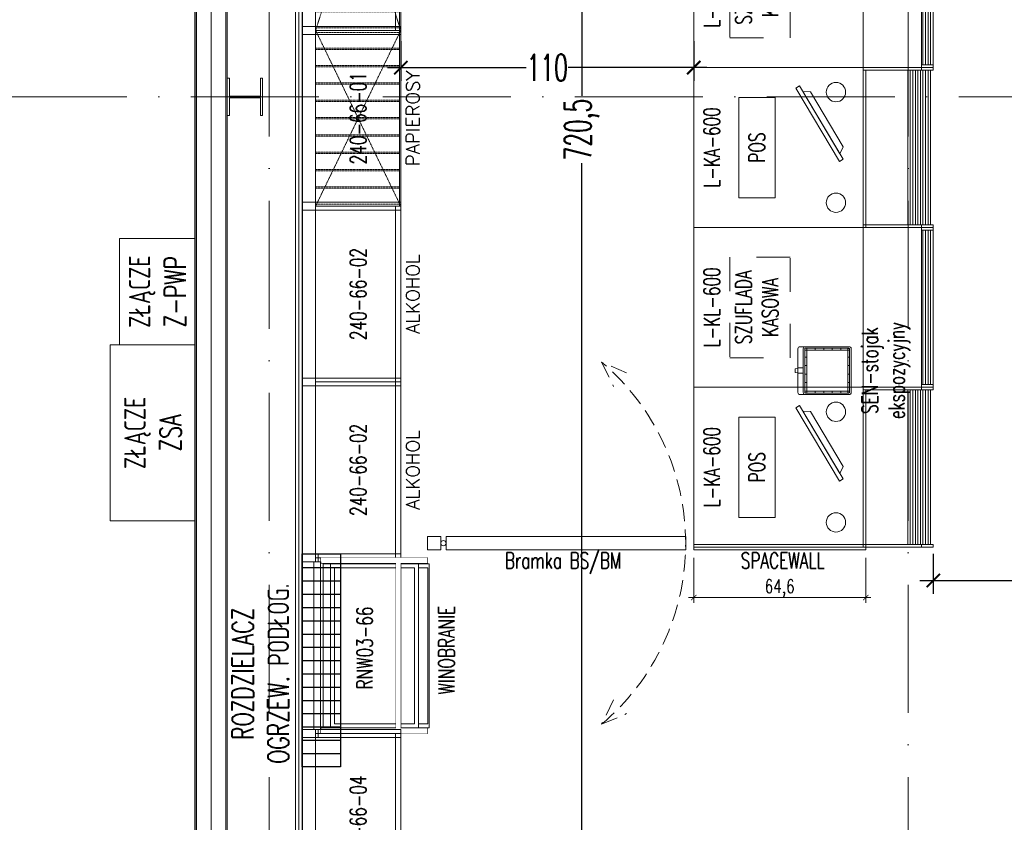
# Model space of a CAD drawing. Header units: millimetres. Extents: x -2074 to 12588, y -3630 to 101167.
# Tile 85 of 256: x 1876 to 2246, y 724 to 1026. Entities that reach past the tile are written whole.
import ezdxf
from ezdxf.enums import TextEntityAlignment as Align

# ---------------------------------------------------------------- set-up
doc = ezdxf.new("R2010")
doc.units = ezdxf.units.MM
doc.set_wipeout_variables(frame=1)
for name, pattern in [('ACAD_ISO10W100', [18, 12, -3, 0, -3]), ('DASHED', [19.05, 12.7, -6.35]), ('HIDDEN2', [6.175, 3.175, -3])]:
    doc.linetypes.add(name, pattern=pattern)
for name, color, linetype, lineweight in [('MultiEnergy_rozdzielacze', 8, 'Continuous', 25), ('SelinAr_BUD_osie', 8, 'ACAD_ISO10W100', 18), ('SelinAr_BUD_wymiary', 7, 'Continuous', 18), ('SelinAr_BUD_ściany', 7, 'Continuous', 25), ('SelinAr_BUD_ściany struktura', 8, 'Continuous', 9), ('SelinAr_IE_rozdzielnica serwer', 7, 'Continuous', 18), ('SelinAr_K_stal', 7, 'Continuous', 20), ('SelinAr_WYP_meble', 8, 'Continuous', 18)]:
    doc.layers.add(name, color=color, linetype=linetype, lineweight=lineweight)
doc.styles.add('Arch-Dim', font='romans.shx', dxfattribs={"width": 0.75})
doc.styles.add('JACEK_07', font='SIMPLEX.SHX', dxfattribs={"width": 0.7})
doc.styles.add('RomanS', font='romans.shx')
doc.styles.add('style1', font='romans.shx', dxfattribs={"width": 0.6})
doc.linetypes.add('BATTING', pattern='A,0.00254,-2.54,[134,ltypeshp.shx,S=2.54,R=0,X=-2.54,Y=0],-5.08,[134,ltypeshp.shx,S=2.54,R=180,X=2.54,Y=0],-2.54', length=10.16254)
doc.dimstyles.new('ISO-25 Ania', dxfattribs={"dimtxt": 10, "dimasz": 5, "dimexe": 5, "dimexo": 0.625, "dimtad": 0, "dimrnd": 0.01, "dimtxsty": 'style1', "dimblk": 'ARCHTICK', "dimcen": 5, "dimdle": 5, "dimadec": 0, "dimazin": 0, "dimtfac": 1, "dimtmove": 0, "dimatfit": 3, "dimldrblk": 'ARCHTICK', "dimfxl": 0, "dimarcsym": 0})
doc.dimstyles.new('wymiary 10', dxfattribs={"dimscale": 2, "dimtxt": 2.5, "dimasz": 1, "dimexe": 1, "dimexo": 2.5, "dimgap": 0.25, "dimtad": 1, "dimdec": 1, "dimzin": 9, "dimtxsty": 'Arch-Dim', "dimblk": 'ARCHTICK', "dimcen": 1, "dimdle": 1, "dimclrd": 256, "dimclre": 256, "dimclrt": 256, "dimadec": 0, "dimazin": 0, "dimtfac": 1, "dimtdec": 1, "dimtofl": 0, "dimtmove": 1, "dimatfit": 3, "dimldrblk": 'NONE', "dimfxl": 0, "dimtolj": 1, "dimtzin": 0, "dimarcsym": 0})

# ---------------------------------------------------------------- blocks, each defined once
blk = doc.blocks.new('_ArchTick')
at = {"color": 0, "linetype": 'ByBlock', "const_width": 0.15}
blk.add_lwpolyline([(-0.5, -0.5), (0.5, 0.5)], dxfattribs=at)
blk = doc.blocks.new('*D440')
at = {"layer": 'Defpoints', "color": 0}
for p in [(2019.16, 1067.74), (2129.16, 1067.74), (2019.16, 1007.74)]:
    blk.add_point(p, dxfattribs=at)
at = {"layer": 'SelinAr_BUD_wymiary', "color": 0, "lineweight": -2}
for p, q in [((2019.16, 1017.74), (2019.16, 1002.74)), ((2129.16, 1017.74), (2129.16, 1002.74)), ((2014.16, 1007.74), (2066.25, 1007.74)), ((2134.16, 1007.74), (2082.07, 1007.74))]:
    blk.add_line(p, q, dxfattribs=at)
at = {"layer": 'SelinAr_BUD_wymiary', "color": 0, "lineweight": -2, "xscale": 5, "yscale": 5, "zscale": 5, "rotation": 180}
blk.add_blockref('_ArchTick', (2019.16, 1007.74), dxfattribs=at)
at = {"layer": 'SelinAr_BUD_wymiary', "color": 0, "lineweight": -2, "xscale": 5, "yscale": 5, "zscale": 5}
blk.add_blockref('_ArchTick', (2129.16, 1007.74), dxfattribs=at)
at = {"layer": 'SelinAr_BUD_wymiary', "color": 0, "insert": (2074.16, 1007.74), "char_height": 10, "attachment_point": 5, "style": 'style1'}
blk.add_mtext('110', dxfattribs=at)
blk = doc.blocks.new('*D441')
at = {"layer": 'Defpoints', "color": 0}
for p in [(2219.16, 827.74), (2419.16, 815.24), (2419.16, 815.24)]:
    blk.add_point(p, dxfattribs=at)
at = {"layer": 'SelinAr_BUD_wymiary', "color": 0, "lineweight": -2}
for p, q in [((2219.16, 825.24), (2219.16, 810.24)), ((2419.16, 815.24), (2419.16, 820.24)), ((2214.16, 815.24), (2310.82, 815.24)), ((2424.16, 815.24), (2327.5, 815.24))]:
    blk.add_line(p, q, dxfattribs=at)
at = {"layer": 'SelinAr_BUD_wymiary', "color": 0, "lineweight": -2, "xscale": 5, "yscale": 5, "zscale": 5, "rotation": 180}
blk.add_blockref('_ArchTick', (2219.16, 815.24), dxfattribs=at)
at = {"layer": 'SelinAr_BUD_wymiary', "color": 0, "lineweight": -2, "xscale": 5, "yscale": 5, "zscale": 5}
blk.add_blockref('_ArchTick', (2419.16, 815.24), dxfattribs=at)
at = {"layer": 'SelinAr_BUD_wymiary', "color": 0, "insert": (2319.16, 815.24), "char_height": 10, "attachment_point": 5, "style": 'style1'}
blk.add_mtext('200', dxfattribs=at)
blk = doc.blocks.new('*D455')
at = {"layer": 'Defpoints', "color": 0}
for p in [(2103.16, 1344.74), (2103.16, 554.24), (2670.36, 554.24)]:
    blk.add_point(p, dxfattribs=at)
at = {"layer": 'SelinAr_BUD_wymiary', "color": 0, "lineweight": -2}
for p, q in [((2670.36, 1349.74), (2670.36, 962.12)), ((2665.36, 1344.74), (2675.36, 1344.74)), ((2670.36, 549.24), (2670.36, 936.87)), ((2665.36, 554.24), (2675.36, 554.24))]:
    blk.add_line(p, q, dxfattribs=at)
at = {"layer": 'SelinAr_BUD_wymiary', "color": 0, "lineweight": -2, "xscale": 5, "yscale": 5, "zscale": 5}
for p, rotation in [((2670.36, 1344.74), 90), ((2670.36, 554.24), 270)]:
    blk.add_blockref('_ArchTick', p, dxfattribs=dict(at, rotation=rotation))
at = {"layer": 'SelinAr_BUD_wymiary', "color": 0, "insert": (2670.36, 949.49), "char_height": 10, "attachment_point": 5, "rotation": 90, "style": 'style1'}
blk.add_mtext('790,5', dxfattribs=at)
blk = doc.blocks.new('*U616')
at = {"ltscale": 4}
blk.add_line((0, 50), (0, -2060), dxfattribs=at)
blk = doc.blocks.new('*U617')
at = {"ltscale": 4}
blk.add_line((0, 50), (0, -2060), dxfattribs=at)
blk = doc.blocks.new('*U329')
at = {"color": 253, "linetype": 'DASHED', "ltscale": 0.5}
for points in [[(74.83, 61.49), (65.42, 65.5), (69.92, 56.31)], [(69.92, -61.31), (65.42, -70.5), (74.83, -66.49)]]:
    blk.add_lwpolyline(points, dxfattribs=at)
blk.add_lwpolyline([(97, -5), (97, 0), (7, 0), (7, -2.5, -1), (5, -2.5), (5, 0), (0, 0), (0, -5), (5, -5), (5, -2.5, -1), (7, -2.5), (7, -5), (97, -5)], format="xyb", close=True)
blk.add_lwpolyline([(0, 0), (0, 0), (0, -5), (0, -5)], close=True)
blk.add_arc((8, -2.5), 89, 310.1759, 49.8241, dxfattribs=at)
at = {"color": 7, "insert": (51, -10.02), "char_height": 6, "width": 88, "attachment_point": 5, "style": 'JACEK_07'}
blk.add_mtext('Bramka BS/BM', dxfattribs=at)
blk = doc.blocks.new('*U127')
for p, q in [((0, -90), (0, -63.6)), ((60, -63.6), (0, -63.6)), ((59, -64.6), (0, -64.6)), ((1, -90), (1, -63.6)), ((59, -90), (59, -63.6)), ((60, -90), (60, -63.6)), ((59, -80.44), (1, -80.44)), ((59, -81.34), (1, -81.34)), ((59, -82.3), (1, -82.3)), ((59, -83.26), (1, -83.26)), ((59, -84.22), (1, -84.22)), ((0, -85.6), (1, -85.6)), ((59, -85.18), (1, -85.18)), ((59, -86.13), (1, -86.13)), ((59, -87.09), (1, -87.09)), ((59, -88.05), (1, -88.05)), ((60, -85.6), (59, -85.6)), ((1, -90), (0, -90)), ((59, -89.01), (1, -89.01)), ((60, -90), (59, -90))]:
    blk.add_line(p, q)
for points in [[(0, 0), (0, -63.6), (60, -63.6), (60, 0)], [(11.13, -30.61), (48.85, -30.61), (48.85, -16.9), (11.13, -16.9)]]:
    blk.add_lwpolyline(points, close=True)
for points in [[(52.34, -38.4), (24.81, -54.72), (25.63, -56.09), (53.16, -39.78), (52.34, -38.4)], [(51.09, -41), (27.7, -54.87), (30.3, -56.12), (50.94, -43.88), (51.09, -41)]]:
    blk.add_lwpolyline(points)
for centre in [(9.3, -53.44), (50.82, -53.44)]:
    blk.add_circle(centre, 3.64)
at = {"color": 7, "char_height": 6, "attachment_point": 5, "style": 'JACEK_07'}
for s, insert, width in [('L-KA-600', (30, -6.8), 60), ('POS', (29.99, -23.75), 37.7197)]:
    blk.add_mtext(s, dxfattribs=dict(at, insert=insert, width=width))
blk = doc.blocks.new('L-KL-600')
for p, q in [((60, -63.6), (0, -63.6)), ((0, -63.6), (0, -85.6)), ((60, -85.6), (60, -63.6)), ((0, -90), (0, -85.6)), ((60, -85.6), (0, -85.6)), ((0, -85.6), (60, -85.6)), ((1, -90), (1, -85.6)), ((59, -86.13), (1, -86.13)), ((59, -87.09), (1, -87.09)), ((59, -88.05), (1, -88.05)), ((59, -90), (59, -85.6)), ((60, -90), (60, -85.6)), ((1, -90), (0, -90)), ((59, -89.01), (1, -89.01)), ((60, -90), (59, -90))]:
    blk.add_line(p, q)
blk.add_lwpolyline([(0, 0), (0, -63.6), (60, -63.6), (60, 0)], close=True)
blk.add_lwpolyline([(60, -90), (0, -90)])
at = {"color": 7, "insert": (30, -6.8), "char_height": 6, "width": 60, "attachment_point": 5, "style": 'JACEK_07'}
blk.add_mtext('L-KL-600', dxfattribs=at)
blk = doc.blocks.new('*U332')
at = {"linetype": 'HIDDEN2', "ltscale": 4}
blk.add_lwpolyline([(11.13, -36.27), (48.85, -36.27), (48.85, -13.57), (11.13, -13.57)], close=True, dxfattribs=at)
blk.add_blockref('L-KL-600', (0, 0))
at = {"color": 7, "insert": (29.99, -23.75), "char_height": 6, "width": 37.7197, "attachment_point": 5, "style": 'JACEK_07'}
blk.add_mtext('SZUFLADA KASOWA', dxfattribs=at)
blk = doc.blocks.new('*U330')
at = {"linetype": 'HIDDEN2', "ltscale": 4}
blk.add_lwpolyline([(11.13, -36.27), (48.85, -36.27), (48.85, -13.57), (11.13, -13.57)], close=True, dxfattribs=at)
blk.add_blockref('L-KL-600', (0, 0))
at = {"color": 7, "insert": (29.99, -23.75), "char_height": 6, "width": 37.7197, "attachment_point": 5, "style": 'JACEK_07'}
blk.add_mtext('SZUFLADA KASOWA', dxfattribs=at)
blk = doc.blocks.new('240-99-01')
for points in [[(97.5, 5), (97.5, -32), (100.5, -32), (100.5, 5), (97.5, 5)], [(100.5, 5), (97.5, 5), (97.5, 0), (100.5, 0)], [(0, 0), (99, 0), (99, -30), (0, -30)], [(0, -32), (99, -32), (99, -31.5), (0, -31.5)]]:
    blk.add_lwpolyline(points, close=True)
blk.add_lwpolyline([(0, 0), (99, 0), (99, -32), (0, -32), (0, 0)])
at = {"linetype": 'DASHED', "ltscale": 0.002}
for points in [[(0, 0), (99, -32)], [(99, 0), (0, -32)]]:
    blk.add_lwpolyline(points, dxfattribs=at)
at = {"color": 253, "linetype": 'DASHED', "ltscale": 0.003}
for points in [[(1, 0), (1, -31.52), (7, -31.52), (7, 0), (1, 0)], [(7.5, 0), (7.5, -31.52), (13.5, -31.52), (13.5, 0), (7.5, 0)], [(14, 0), (14, -31.52), (20, -31.52), (20, 0), (14, 0)], [(20.5, 0), (20.5, -31.52), (26.5, -31.52), (26.5, 0), (20.5, 0)], [(27, 0), (27, -31.52), (33, -31.52), (33, 0), (27, 0)], [(33.5, 0), (33.5, -31.52), (39.5, -31.52), (39.5, 0), (33.5, 0)], [(40, 0), (40, -31.52), (46, -31.52), (46, 0), (40, 0)], [(46.5, 0), (46.5, -31.52), (52.5, -31.52), (52.5, 0), (46.5, 0)], [(53, 0), (53, -31.52), (59, -31.52), (59, 0), (53, 0)], [(59.5, 0), (59.5, -31.52), (65.5, -31.52), (65.5, 0), (59.5, 0)], [(66, 0), (66, -31.52), (72, -31.52), (72, 0), (66, 0)], [(72.5, 0), (72.5, -31.52), (78.5, -31.52), (78.5, 0), (72.5, 0)], [(79, 0), (79, -31.52), (85, -31.52), (85, 0), (79, 0)], [(85.5, 0), (85.5, -31.52), (91.5, -31.52), (91.5, 0), (85.5, 0)], [(92, 0), (92, -31.52), (98, -31.52), (98, 0), (92, 0)]]:
    blk.add_lwpolyline(points, dxfattribs=at)
at = {"color": 7, "insert": (49.5, -16), "char_height": 6, "width": 99, "attachment_point": 5, "style": 'JACEK_07'}
blk.add_mtext('240-99-01', dxfattribs=at)
at = {"style": 'RomanS'}
blk.add_attdef('KATEGORIA', text='', height=5, dxfattribs=at).set_placement((49.5, -34), align=Align.TOP_CENTER)
blk = doc.blocks.new('*U331')
blk.add_lwpolyline([(-1.5, 0), (-1.5, -37), (1.5, -37), (1.5, 0), (-1.5, 0), (-1.5, -5), (1.5, -5)])
ref = blk.add_blockref('240-99-01', (0, -5))
ref.add_attrib('KATEGORIA', 'PAPIEROSY', dxfattribs={"color": 7, "height": 5, "style": 'RomanS'}).set_placement((49.5, -39), align=Align.TOP_CENTER)
blk = doc.blocks.new('240-66-01')
for points in [[(64.5, 5), (64.5, -32), (67.5, -32), (67.5, 5), (64.5, 5)], [(67.5, 5), (64.5, 5), (64.5, 0), (67.5, 0)], [(0, -32), (66, -32), (66, -31.5), (0, -31.5)]]:
    blk.add_lwpolyline(points, close=True)
blk.add_lwpolyline([(0, 0), (66, 0), (66, -32), (0, -32), (0, 0)])
at = {"linetype": 'DASHED', "ltscale": 0.002}
for points in [[(0, 0), (66, -32)], [(66, 0), (0, -32)]]:
    blk.add_lwpolyline(points, dxfattribs=at)
at = {"color": 253, "linetype": 'DASHED', "ltscale": 0.003}
for points in [[(0.75, 0), (0.75, -31.5), (6.75, -31.5), (6.75, 0), (0.75, 0)], [(7.25, 0), (7.25, -31.5), (13.25, -31.5), (13.25, 0), (7.25, 0)], [(13.75, 0), (13.75, -31.5), (19.75, -31.5), (19.75, 0), (13.75, 0)], [(20.25, 0), (20.25, -31.5), (26.25, -31.5), (26.25, 0), (20.25, 0)], [(26.75, 0), (26.75, -31.5), (32.75, -31.5), (32.75, 0), (26.75, 0)], [(33.25, 0), (33.25, -31.5), (39.25, -31.5), (39.25, 0), (33.25, 0)], [(39.75, 0), (39.75, -31.5), (45.75, -31.5), (45.75, 0), (39.75, 0)], [(46.25, 0), (46.25, -31.5), (52.25, -31.5), (52.25, 0), (46.25, 0)], [(52.75, 0), (52.75, -31.5), (58.75, -31.5), (58.75, 0), (52.75, 0)], [(59.25, 0), (59.25, -31.5), (65.25, -31.5), (65.25, 0), (59.25, 0)]]:
    blk.add_lwpolyline(points, dxfattribs=at)
at = {"color": 7, "insert": (33, -16), "char_height": 6, "width": 66, "attachment_point": 5, "style": 'JACEK_07'}
blk.add_mtext('240-66-01', dxfattribs=at)
at = {"style": 'RomanS'}
blk.add_attdef('KATEGORIA', text='', height=5, dxfattribs=at).set_placement((33, -34), align=Align.TOP_CENTER)
blk = doc.blocks.new('*U129')
blk.add_lwpolyline([(-1.5, 0), (-1.5, -37), (1.5, -37), (1.5, 0), (-1.5, 0), (-1.5, -5), (1.5, -5)])
ref = blk.add_blockref('240-66-01', (0, -5))
ref.add_attrib('KATEGORIA', 'PAPIEROSY', dxfattribs={"color": 7, "height": 5, "style": 'RomanS'}).set_placement((33, -39), align=Align.TOP_CENTER)
blk = doc.blocks.new('240-66-02')
for points in [[(64.5, 5), (64.5, -32), (67.5, -32), (67.5, 5), (64.5, 5)], [(67.5, 5), (64.5, 5), (64.5, 0), (67.5, 0)], [(66, 0), (0, 0), (0, -30), (66, -30)]]:
    blk.add_lwpolyline(points, close=True)
blk.add_lwpolyline([(0, 0), (66, 0), (66, -32), (0, -32), (0, 0)])
blk.add_lwpolyline([(0, 0), (66, 0), (66, -32), (0, -32), (0, 0)])
at = {"color": 7, "insert": (33, -16), "char_height": 6, "width": 66, "attachment_point": 5, "style": 'JACEK_07'}
blk.add_mtext('240-66-02', dxfattribs=at)
at = {"style": 'RomanS'}
blk.add_attdef('KATEGORIA', text='', height=5, dxfattribs=at).set_placement((33, -34), align=Align.TOP_CENTER)
blk = doc.blocks.new('*U130')
blk.add_lwpolyline([(-1.5, 0), (-1.5, -37), (1.5, -37), (1.5, 0), (-1.5, 0), (-1.5, -5), (1.5, -5)])
ref = blk.add_blockref('240-66-02', (0, -5))
ref.add_attrib('KATEGORIA', 'ALKOHOL', dxfattribs={"color": 7, "height": 5, "style": 'RomanS'}).set_placement((33, -39), align=Align.TOP_CENTER)
blk = doc.blocks.new('*D402')
at = {"lineweight": -2}
for p, q in [((-33.47, -5), (-33.47, -21.93)), ((31.13, -5), (31.13, -21.93)), ((-35.47, -19.93), (33.13, -19.93))]:
    blk.add_line(p, q, dxfattribs=at)
at = {"layer": 'Defpoints', "color": 0}
for p in [(-33.47, 0), (31.13, 0), (31.13, -19.93)]:
    blk.add_point(p, dxfattribs=at)
at = {"lineweight": -2, "xscale": 2, "yscale": 2, "zscale": 2, "rotation": 180}
blk.add_blockref('_ArchTick', (-33.47, -19.93), dxfattribs=at)
at = {"lineweight": -2, "xscale": 2, "yscale": 2, "zscale": 2}
blk.add_blockref('_ArchTick', (31.13, -19.93), dxfattribs=at)
at = {"insert": (-1.17, -16.46), "char_height": 5, "attachment_point": 5, "style": 'Arch-Dim'}
blk.add_mtext('\\A1;64,6', dxfattribs=at)
blk = doc.blocks.new('_None', base_point=(2.5, 0))
blk = doc.blocks.new('A$C51e0c308')
for p, q in [((64.5, -4.4), (1.5, -4.4)), ((63.8, -7.8), (2.2, -7.8)), ((2.2, -7.8), (2.2, -47.67)), ((63.8, -10.62), (2.2, -10.62)), ((2.2, -10.62), (2.2, -43.7)), ((63.8, -7.8), (63.8, -47.67)), ((63.8, -10.62), (63.8, -43.7)), ((62.3, -12.12), (3.7, -12.12)), ((3.7, -12.12), (3.7, -42.2)), ((62.3, -12.12), (62.3, -42.2)), ((63.8, -43.7), (2.2, -43.7)), ((62.3, -42.2), (3.7, -42.2)), ((63.8, -47.67), (2.2, -47.67))]:
    blk.add_line(p, q)
for points in [[(-1.5, 0), (-1.5, -37), (1.5, -37), (1.5, 0), (-1.5, 0)], [(64.5, 0), (64.5, -37), (67.5, -37), (67.5, 0), (64.5, 0)], [(1.5, 0), (1.5, -6), (-1.5, -6), (-1.5, 0)], [(67.5, 0), (67.5, -6), (64.5, -6), (64.5, 0)], [(0, -7.01), (0, -47), (2, -47), (2, -7.01)], [(66, -7.01), (66, -47), (64, -47), (64, -7.01)]]:
    blk.add_lwpolyline(points, close=True)
at = {"color": 7, "style": 'JACEK_07', "width": 0.7}
blk.add_text('RNW03-66', height=6, dxfattribs=at).set_placement((16.55, -26.43))
at = {"color": 0, "insert": (31.32, -54.18), "char_height": 6, "width": 60, "attachment_point": 5, "style": 'JACEK_07'}
blk.add_mtext('{\\C7;WINOBRANIE}', dxfattribs=at)
for points in [[(2, -7.01), (2, -47), (0, -47), (0, -7.01)], [(66, -7.01), (66, -47), (64, -47), (64, -7.01)]]:
    blk.add_wipeout(points)
for p, q in [((64.5, -6.8), (1.5, -6.8)), ((3.7, -43.7), (3.7, -47.13)), ((62.3, -43.7), (62.3, -47.13)), ((62.3, -47.13), (3.7, -47.13))]:
    blk.add_line(p, q)
blk.add_lwpolyline([(63.8, -37), (2.2, -37), (2.2, -35.2), (63.8, -35.2)], close=True)
blk.add_wipeout([(66, -37), (0, -37), (0, -35.2), (66, -35.2)])
blk = doc.blocks.new('*U131')
for points in [[(-1.5, 0), (-1.5, -37), (1.5, -37), (1.5, 0), (-1.5, 0), (-1.5, -5), (1.5, -5)], [(0, -5), (66, -5), (66, -37), (0, -37), (0, -5)], [(0, -5), (66, -5), (66, -37), (0, -37), (0, -5)]]:
    blk.add_lwpolyline(points)
for points in [[(64.5, 0), (64.5, -37), (67.5, -37), (67.5, 0), (64.5, 0)], [(67.5, 0), (64.5, 0), (64.5, -5), (67.5, -5)], [(66, -5), (0, -5), (0, -35), (66, -35)]]:
    blk.add_lwpolyline(points, close=True)
at = {"color": 7, "insert": (33, -21), "char_height": 6, "width": 66, "attachment_point": 5, "style": 'JACEK_07'}
blk.add_mtext('240-66-04', dxfattribs=at)
blk = doc.blocks.new('*U369')
for p, q in [((-7.7, -3.69), (-7.7, -20.49)), ((-4.5, -3.69), (-4.5, -4.39)), ((-1.3, -3.69), (-1.3, -4.39)), ((1.9, -3.69), (1.9, -4.39)), ((5.1, -3.69), (5.1, -4.39)), ((7.7, -3.69), (7.7, -20.49)), ((8.4, -4.39), (-8.4, -4.39)), ((-7.7, -7.59), (-8.4, -7.59)), ((-7.7, -10.79), (-8.4, -10.79)), ((8.4, -7.59), (7.7, -7.59)), ((8.4, -10.79), (7.7, -10.79)), ((-7.7, -13.99), (-8.4, -13.99)), ((8.4, -13.99), (7.7, -13.99)), ((-7.7, -17.19), (-8.4, -17.19)), ((8.4, -17.19), (7.7, -17.19)), ((8.4, -19.79), (-8.4, -19.79)), ((-4.5, -19.79), (-4.5, -20.49)), ((-1.3, -19.79), (-1.3, -20.49)), ((1.9, -19.79), (1.9, -20.49)), ((5.1, -19.79), (5.1, -20.49))]:
    blk.add_line(p, q)
for points in [[(0.7, 0), (0.8, -1), (-0.8, -1), (-0.7, 0)], [(1, -1.09), (1, -3.09), (-1, -3.09), (-1, -1.09)]]:
    blk.add_lwpolyline(points, close=True)
for points in [[(9, -1.89), (9, -20.29, -0.414214), (8.2, -21.09), (-8.2, -21.09, -0.414214), (-9, -20.29), (-9, -1.89, -0.414214), (-8.2, -1.09), (8.2, -1.09, -0.414214)], [(8.2, -21.09), (-8.2, -21.09, -0.414214), (-9, -20.29), (-9, -3.89, -0.414214), (-8.2, -3.09), (8.2, -3.09, -0.414214), (9, -3.89), (9, -20.29, -0.414214)], [(8, -20.49), (-8, -20.49, -0.414214), (-8.4, -20.09), (-8.4, -4.09, -0.414214), (-8, -3.69), (8.4, -3.69), (8.4, -20.09, -0.414214)]]:
    blk.add_lwpolyline(points, format="xyb", close=True)
at = {"color": 7, "insert": (0, -25.09), "char_height": 6, "width": 88, "attachment_point": 2, "style": 'JACEK_07'}
blk.add_mtext('SEN-stojak\\Pekspozycyjny', dxfattribs=at)
blk = doc.blocks.new('*U623')
at = {"ltscale": 4}
blk.add_line((-50, 0), (1785.4, 0), dxfattribs=at)
blk = doc.blocks.new('*D659')
at = {"layer": 'Defpoints', "color": 0}
for p in [(1791.96, 1561.74), (1941.95, 1561.74), (1941.96, 529.74)]:
    blk.add_point(p, dxfattribs=at)
at = {"layer": 'SelinAr_BUD_wymiary', "color": 0, "lineweight": -2}
for p, q in [((1791.96, 1566.74), (1791.96, 1056.51)), ((1801.96, 1561.74), (1786.96, 1561.74)), ((1791.96, 524.74), (1791.96, 1034.97)), ((1801.96, 529.74), (1786.96, 529.74))]:
    blk.add_line(p, q, dxfattribs=at)
at = {"layer": 'SelinAr_BUD_wymiary', "color": 0, "lineweight": -2, "xscale": 5, "yscale": 5, "zscale": 5}
for p, rotation in [((1791.96, 1561.74), 90), ((1791.96, 529.74), 270)]:
    blk.add_blockref('_ArchTick', p, dxfattribs=dict(at, rotation=rotation))
at = {"layer": 'SelinAr_BUD_wymiary', "color": 0, "insert": (1791.96, 1045.74), "char_height": 10, "attachment_point": 5, "rotation": 90, "style": 'style1'}
blk.add_mtext('1032', dxfattribs=at)
blk = doc.blocks.new('*D685')
at = {"layer": 'Defpoints', "color": 0}
for p in [(1761.96, 1344.74), (1982.16, 1344.74), (1982.16, 554.24)]:
    blk.add_point(p, dxfattribs=at)
at = {"layer": 'SelinAr_BUD_wymiary', "color": 0, "lineweight": -2}
for p, q in [((1761.96, 1349.74), (1761.96, 962.12)), ((1771.96, 1344.74), (1756.96, 1344.74)), ((1761.96, 549.24), (1761.96, 936.87)), ((1771.96, 554.24), (1756.96, 554.24))]:
    blk.add_line(p, q, dxfattribs=at)
at = {"layer": 'SelinAr_BUD_wymiary', "color": 0, "lineweight": -2, "xscale": 5, "yscale": 5, "zscale": 5}
for p, rotation in [((1761.96, 1344.74), 90), ((1761.96, 554.24), 270)]:
    blk.add_blockref('_ArchTick', p, dxfattribs=dict(at, rotation=rotation))
at = {"layer": 'SelinAr_BUD_wymiary', "color": 0, "insert": (1761.96, 949.49), "char_height": 10, "attachment_point": 5, "rotation": 90, "style": 'style1'}
blk.add_mtext('790,5', dxfattribs=at)
blk = doc.blocks.new('*D692')
at = {"layer": 'Defpoints', "color": 0}
for p in [(2209.66, 2319.74), (2209.66, 2109.74), (1969.66, 742.48)]:
    blk.add_point(p, dxfattribs=at)
at = {"layer": 'SelinAr_BUD_wymiary', "color": 0, "lineweight": -2}
for p, q in [((1969.66, 2309.74), (1969.66, 2324.74)), ((2209.66, 2309.74), (2209.66, 2324.74)), ((1964.66, 2319.74), (2081.32, 2319.74)), ((2214.66, 2319.74), (2098, 2319.74))]:
    blk.add_line(p, q, dxfattribs=at)
at = {"layer": 'SelinAr_BUD_wymiary', "color": 0, "lineweight": -2, "xscale": 5, "yscale": 5, "zscale": 5, "rotation": 180}
blk.add_blockref('_ArchTick', (1969.66, 2319.74), dxfattribs=at)
at = {"layer": 'SelinAr_BUD_wymiary', "color": 0, "lineweight": -2, "xscale": 5, "yscale": 5, "zscale": 5}
blk.add_blockref('_ArchTick', (2209.66, 2319.74), dxfattribs=at)
at = {"layer": 'SelinAr_BUD_wymiary', "color": 0, "insert": (2089.66, 2319.74), "char_height": 10, "attachment_point": 5, "style": 'style1'}
blk.add_mtext('240', dxfattribs=at)
blk = doc.blocks.new('*D712')
at = {"layer": 'Defpoints', "color": 0}
for p in [(1731.96, 996.74), (1941.96, 996.74), (1941.96, 548.74)]:
    blk.add_point(p, dxfattribs=at)
at = {"layer": 'SelinAr_BUD_wymiary', "color": 0, "lineweight": -2}
for p, q in [((1731.96, 1001.74), (1731.96, 781.08)), ((1741.96, 996.74), (1726.96, 996.74)), ((1731.96, 543.74), (1731.96, 764.4)), ((1741.96, 548.74), (1726.96, 548.74))]:
    blk.add_line(p, q, dxfattribs=at)
at = {"layer": 'SelinAr_BUD_wymiary', "color": 0, "lineweight": -2, "xscale": 5, "yscale": 5, "zscale": 5}
for p, rotation in [((1731.96, 996.74), 90), ((1731.96, 548.74), 270)]:
    blk.add_blockref('_ArchTick', p, dxfattribs=dict(at, rotation=rotation))
at = {"layer": 'SelinAr_BUD_wymiary', "color": 0, "insert": (1731.96, 772.74), "char_height": 10, "attachment_point": 5, "rotation": 90, "style": 'style1'}
blk.add_mtext('448', dxfattribs=at)
blk = doc.blocks.new('*D713')
at = {"layer": 'Defpoints', "color": 0}
for p in [(1731.96, 1356.74), (1941.95, 1356.74), (1941.96, 996.74)]:
    blk.add_point(p, dxfattribs=at)
at = {"layer": 'SelinAr_BUD_wymiary', "color": 0, "lineweight": -2}
for p, q in [((1731.96, 1361.74), (1731.96, 1185.08)), ((1741.96, 1356.74), (1726.96, 1356.74)), ((1731.96, 991.74), (1731.96, 1168.4)), ((1741.96, 996.74), (1726.96, 996.74))]:
    blk.add_line(p, q, dxfattribs=at)
at = {"layer": 'SelinAr_BUD_wymiary', "color": 0, "lineweight": -2, "xscale": 5, "yscale": 5, "zscale": 5}
for p, rotation in [((1731.96, 1356.74), 90), ((1731.96, 996.74), 270)]:
    blk.add_blockref('_ArchTick', p, dxfattribs=dict(at, rotation=rotation))
at = {"layer": 'SelinAr_BUD_wymiary', "color": 0, "insert": (1731.96, 1176.74), "char_height": 10, "attachment_point": 5, "rotation": 90, "style": 'style1'}
blk.add_mtext('360', dxfattribs=at)
blk = doc.blocks.new('*D720')
at = {"layer": 'Defpoints', "color": 0}
for p in [(1701.96, 2109.74), (1941.96, 2109.74), (1941.96, 529.74)]:
    blk.add_point(p, dxfattribs=at)
at = {"layer": 'SelinAr_BUD_wymiary', "color": 0, "lineweight": -2}
for p, q in [((1701.96, 2114.74), (1701.96, 1330.51)), ((1711.96, 2109.74), (1696.96, 2109.74)), ((1701.96, 524.74), (1701.96, 1308.97)), ((1711.96, 529.74), (1696.96, 529.74))]:
    blk.add_line(p, q, dxfattribs=at)
at = {"layer": 'SelinAr_BUD_wymiary', "color": 0, "lineweight": -2, "xscale": 5, "yscale": 5, "zscale": 5}
for p, rotation in [((1701.96, 2109.74), 90), ((1701.96, 529.74), 270)]:
    blk.add_blockref('_ArchTick', p, dxfattribs=dict(at, rotation=rotation))
at = {"layer": 'SelinAr_BUD_wymiary', "color": 0, "insert": (1701.96, 1319.74), "char_height": 10, "attachment_point": 5, "rotation": 90, "style": 'style1'}
blk.add_mtext('1580', dxfattribs=at)
blk = doc.blocks.new('*D827')
at = {"layer": 'Defpoints', "color": 0}
for p in [(2103.16, 1344.74), (2020.16, 624.24), (2087.16, 624.24)]:
    blk.add_point(p, dxfattribs=at)
at = {"layer": 'SelinAr_BUD_wymiary', "color": 0, "lineweight": -2}
for p, q in [((2087.16, 1349.74), (2087.16, 997.12)), ((2097.16, 1344.74), (2082.16, 1344.74)), ((2087.16, 619.24), (2087.16, 971.87)), ((2077.16, 624.24), (2092.16, 624.24))]:
    blk.add_line(p, q, dxfattribs=at)
at = {"layer": 'SelinAr_BUD_wymiary', "color": 0, "lineweight": -2, "xscale": 5, "yscale": 5, "zscale": 5}
for p, rotation in [((2087.16, 1344.74), 90), ((2087.16, 624.24), 270)]:
    blk.add_blockref('_ArchTick', p, dxfattribs=dict(at, rotation=rotation))
at = {"layer": 'SelinAr_BUD_wymiary', "color": 0, "insert": (2087.16, 984.49), "char_height": 10, "attachment_point": 5, "rotation": 90, "style": 'style1'}
blk.add_mtext('720,5', dxfattribs=at)
blk = doc.blocks.new('*U401')
blk.add_lwpolyline([(-33.47, 0), (31.13, 0), (31.13, -2), (-33.47, -2)], close=True)
at = {"color": 253, "linetype": 'DASHED', "ltscale": 0.5}
blk.add_lwpolyline([(-33.47, -1), (31.13, -1)], dxfattribs=at)
at = {"color": 7, "insert": (0, -6.05), "char_height": 6, "attachment_point": 5, "style": 'JACEK_07'}
blk.add_mtext('SPACEWALL', dxfattribs=at)
dim = blk.add_linear_dim(base=(31.13, -19.93), p1=(-33.47, 0), p2=(31.13, 0), dimstyle='wymiary 10')
dim.commit()
dim.dimension.update_dxf_attribs({"geometry": '*D402', "text_midpoint": (-1.17, -16.46)})

msp = doc.modelspace()

# ---------------------------------------------------------------- linework, layer by layer
at = {"layer": 'MultiEnergy_rozdzielacze'}
msp.add_lwpolyline([(1982.157, 750.241), (1996.457, 750.241)], dxfattribs=at)
at = {"layer": 'SelinAr_BUD_ściany struktura'}
for points in [[(1942.457, 1561.741), (1942.457, 530.241), (2565.357, 530.241)], [(1953.457, 1561.741), (1953.457, 541.241), (2565.357, 541.241)], [(1953.957, 1561.741), (1953.957, 541.741), (2565.357, 541.741)], [(1992.157, 1347.241), (1979.657, 1347.241), (1979.657, 551.741), (2562.857, 551.741), (2562.857, 541.741)], [(2564.107, 541.741), (2564.107, 552.991), (1980.907, 552.991), (1980.907, 1345.991), (1992.157, 1345.991)]]:
    msp.add_lwpolyline(points, dxfattribs=at)
at = {"layer": 'SelinAr_BUD_ściany struktura', "linetype": 'BATTING', "ltscale": 0.4}
msp.add_lwpolyline([(1947.954, 1561.741), (1947.957, 535.741), (2565.357, 535.741)], dxfattribs=at)
at = {"layer": 'SelinAr_IE_rozdzielnica serwer'}
for points in [[(1941.957, 943.641), (1913.457, 943.641), (1913.457, 903.641), (1941.957, 903.641)], [(1941.957, 903.641), (1909.957, 903.641), (1909.957, 837.641), (1941.957, 837.641)]]:
    msp.add_lwpolyline(points, close=True, dxfattribs=at)
at = {"layer": 'SelinAr_K_stal'}
msp.add_lwpolyline([(1967.257, 1003.741), (1966.407, 1003.741), (1966.407, 997.016), (1954.807, 997.016), (1954.807, 1003.741), (1953.957, 1003.741), (1953.957, 989.741), (1954.807, 989.741), (1954.807, 996.466), (1966.407, 996.466), (1966.407, 989.741), (1967.257, 989.741)], close=True, dxfattribs=at)

# ---------------------------------------------------------------- block references
at = {"layer": 'SelinAr_BUD_osie'}
for name, p in [('*U616', (1969.657, 2349.741)), ('*U617', (2209.657, 2349.741)), ('*U623', (1701.955, 996.741))]:
    msp.add_blockref(name, p, dxfattribs=at)
at = {"layer": 'SelinAr_WYP_meble', "rotation": 90}
for name, p in [('*U331', (1982.157, 1021.741)), ('*U330', (2129.157, 1007.741)), ('*U129', (1982.157, 955.741)), ('*U127', (2129.157, 947.741)), ('*U130', (1982.157, 889.741)), ('*U332', (2129.157, 887.741)), ('*U369', (2167.226, 894.001)), ('*U130', (1982.157, 823.741)), ('*U127', (2129.157, 827.741))]:
    msp.add_blockref(name, p, dxfattribs=at)
at = {"layer": 'SelinAr_WYP_meble'}
for name, p in [('*U329', (2029.157, 831.741)), ('*U401', (2162.626, 828.741))]:
    msp.add_blockref(name, p, dxfattribs=at)

# ---------------------------------------------------------------- texts
at = {"layer": 'MultiEnergy_rozdzielacze', "insert": (1977.157, 780.241), "char_height": 8, "width": 128.39117, "attachment_point": 8, "rotation": 90, "style": 'JACEK_07'}
msp.add_mtext('\\pt48;ROZDZIELACZ \\POGRZEW. PODŁOG.', dxfattribs=at)
at = {"layer": 'SelinAr_IE_rozdzielnica serwer', "char_height": 8, "width": 128.39117, "attachment_point": 5, "rotation": 90, "style": 'JACEK_07'}
for s, insert in [('\\pt48;ZŁĄCZE\\PZ-PWP', (1927.707, 923.641)), ('\\pt48;ZŁĄCZE\\PZSA', (1925.957, 870.641))]:
    msp.add_mtext(s, dxfattribs=dict(at, insert=insert))

# ---------------------------------------------------------------- dimensions: what is measured, and where the dimension line sits
at = {"layer": 'SelinAr_BUD_wymiary'}
for base, p1, p2, override, picture, middle in [((1701.957, 2109.741), (1941.957, 529.741), (1941.957, 2109.741), {"dimfxl": 10, "dimarcsym": 2}, '*D720', (1701.957, 1319.741)), ((1791.957, 1561.741), (1941.957, 529.741), (1941.952, 1561.741), {"dimfxl": 10, "dimarcsym": 2}, '*D659', (1791.957, 1045.741)), ((1731.957, 1356.741), (1941.955, 996.741), (1941.955, 1356.741), {"dimtmove": 1, "dimfxl": 10, "dimarcsym": 2}, '*D713', (1731.957, 1176.741)), ((2670.357, 554.241), (2103.157, 1344.741), (2103.157, 554.241), {"dimarcsym": 2}, '*D455', (2670.357, 949.491)), ((1731.957, 996.741), (1941.957, 548.741), (1941.955, 996.741), {"dimtmove": 1, "dimfxl": 10, "dimarcsym": 2}, '*D712', (1731.957, 772.741))]:
    dim = msp.add_linear_dim(base=base, p1=p1, p2=p2, angle=90, dimstyle='ISO-25 Ania', override=override, dxfattribs=at)
    dim.commit()
    dim.dimension.update_dxf_attribs({"geometry": picture, "text_midpoint": middle})
for base, p1, p2, picture, middle in [((2019.157, 1007.741), (2129.157, 1067.741), (2019.157, 1067.741), '*D440', (2074.157, 1007.741)), ((2419.157, 815.241), (2219.157, 827.741), (2419.157, 815.241), '*D441', (2319.157, 815.241))]:
    dim = msp.add_linear_dim(base=base, p1=p1, p2=p2, dimstyle='ISO-25 Ania', override={"dimfxl": 10, "dimarcsym": 2}, dxfattribs=at)
    dim.commit()
    dim.dimension.update_dxf_attribs({"geometry": picture, "text_midpoint": middle})

# ---------------------------------------------------------------- next in the draw order: block references
at = {"layer": 'SelinAr_WYP_meble', "rotation": 90}
msp.add_blockref('A$C51e0c308', (1982.157, 757.741), dxfattribs=at)

# ---------------------------------------------------------------- next in the draw order: linework, layer by layer
at = {"layer": 'MultiEnergy_rozdzielacze'}
msp.add_lwpolyline([(1982.157, 825.241), (1996.457, 825.241), (1996.457, 745.241), (1982.157, 745.241)], close=True, dxfattribs=at)
for points in [[(1982.157, 820.145), (1996.457, 820.145)], [(1982.157, 815.145), (1996.457, 815.145)], [(1982.157, 810.145), (1996.457, 810.145)], [(1982.157, 805.145), (1996.457, 805.145)], [(1982.157, 800.145), (1996.457, 800.145)], [(1982.157, 795.145), (1996.457, 795.145)], [(1982.157, 790.145), (1996.457, 790.145)], [(1982.157, 785.241), (1996.457, 785.241)], [(1982.157, 780.241), (1996.457, 780.241)], [(1982.157, 775.241), (1996.457, 775.241)], [(1982.157, 770.241), (1996.457, 770.241)], [(1982.157, 765.241), (1996.457, 765.241)], [(1982.157, 760.241), (1996.457, 760.241)], [(1982.157, 755.241), (1996.457, 755.241)]]:
    msp.add_lwpolyline(points, dxfattribs=at)
at = {"layer": 'SelinAr_BUD_ściany'}
msp.add_lwpolyline([(1982.157, 1564.241), (1982.157, 1357.241), (1992.157, 1357.241), (1992.157, 1344.741), (1982.157, 1344.741), (1982.157, 554.241), (2565.357, 554.241), (2565.357, 529.741), (1941.957, 529.741), (1941.954, 1561.741), (1953.954, 1561.741), (1953.957, 1564.241)], close=True, dxfattribs=at)

# ---------------------------------------------------------------- next in the draw order: block references
at = {"layer": 'SelinAr_WYP_meble', "rotation": 90}
msp.add_blockref('*U131', (1982.157, 691.741), dxfattribs=at)

# ---------------------------------------------------------------- next in the draw order: dimensions: what is measured, and where the dimension line sits
at = {"layer": 'SelinAr_BUD_wymiary'}
dim = msp.add_linear_dim(base=(2209.657, 2319.741), p1=(1969.657, 742.482), p2=(2209.657, 2109.741), dimstyle='ISO-25 Ania', override={"dimtmove": 1, "dimfxl": 10, "dimarcsym": 2}, dxfattribs=at)
dim.commit()
dim.dimension.update_dxf_attribs({"geometry": '*D692', "text_midpoint": (2089.657, 2319.741)})
for base, p1, p2, picture, middle in [((1761.957, 1344.741), (1982.157, 554.241), (1982.157, 1344.741), '*D685', (1761.957, 949.491)), ((2087.157, 624.241), (2103.157, 1344.741), (2020.157, 624.241), '*D827', (2087.157, 984.491))]:
    dim = msp.add_linear_dim(base=base, p1=p1, p2=p2, angle=90, dimstyle='ISO-25 Ania', override={"dimtmove": 1, "dimfxl": 10, "dimarcsym": 2}, dxfattribs=at)
    dim.commit()
    dim.dimension.update_dxf_attribs({"geometry": picture, "text_midpoint": middle})

doc.saveas('drawing.dxf')
